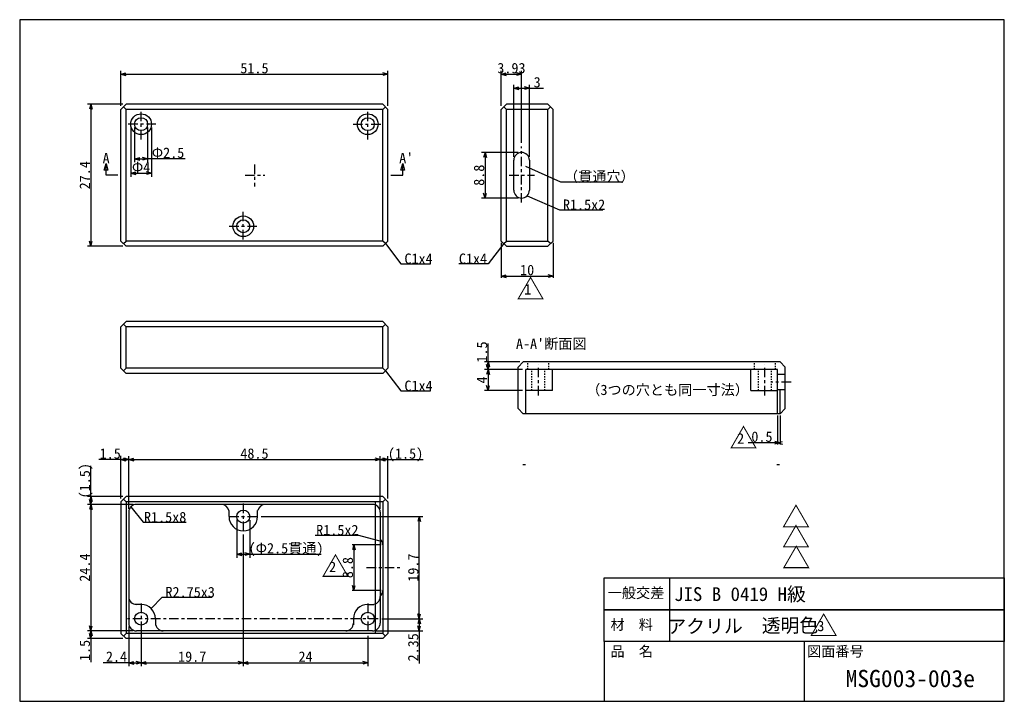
# Model space of a CAD drawing. Extents: x 4 to 194, y 5 to 136.
import ezdxf
from ezdxf.enums import TextEntityAlignment as Align

# ---------------------------------------------------------------- set-up
doc = ezdxf.new("R2010")
doc.units = 0
doc.linetypes.add('DASHDOT', pattern=[3.5, 1.842105, -0.552632, 0.552632, -0.552632])
doc.linetypes.add('DOT', pattern=[0.5, 0.25, -0.25])
doc.layers.add('画層0', color=250, linetype='CONTINUOUS')
doc.layers.add('画層1', color=5, linetype='CONTINUOUS')
doc.styles.add('Font_0', font='MS Gothic.ttf')

msp = doc.modelspace()

# ---------------------------------------------------------------- linework, layer by layer
at = {"layer": '画層0', "linetype": 'CONTINUOUS'}
for p, q in [((23.51, 119.54), (23.51, 126.34)), ((23.51, 125.68), (24.48, 125.94)), ((23.51, 125.68), (75.01, 125.68)), ((23.51, 125.68), (24.48, 125.42)), ((75.01, 125.68), (74.05, 125.94)), ((75.01, 125.68), (74.05, 125.42)), ((75.01, 119.54), (75.01, 126.34)), ((96.85, 119.54), (96.85, 126.34)), ((96.85, 125.68), (97.81, 125.94)), ((96.85, 125.68), (100.78, 125.68)), ((96.85, 125.68), (97.81, 125.42)), ((100.78, 125.68), (99.81, 125.94)), ((100.78, 125.68), (99.81, 125.42)), ((100.78, 112.4), (100.78, 126.34)), ((99.28, 109.74), (99.28, 123.62)), ((102.28, 109.74), (102.28, 123.62)), ((99.28, 122.95), (100.24, 123.21)), ((99.28, 122.95), (102.28, 122.95)), ((99.28, 122.95), (100.24, 122.69)), ((102.28, 122.95), (101.31, 123.21)), ((102.28, 122.95), (101.31, 122.69)), ((102.28, 122.95), (105, 122.95)), ((23.85, 119.87), (17.04, 119.87)), ((17.71, 119.87), (17.45, 118.9)), ((17.71, 119.87), (17.71, 92.47)), ((17.71, 119.87), (17.97, 118.9)), ((23.51, 118.87), (24.51, 119.87)), ((74.01, 119.87), (24.51, 119.87)), ((74.01, 119.87), (75.01, 118.87)), ((96.85, 118.87), (97.85, 119.87)), ((105.85, 119.87), (97.85, 119.87)), ((105.85, 119.87), (106.85, 118.87)), ((23.51, 93.47), (23.51, 118.87)), ((24.01, 119.37), (24.51, 118.87)), ((24.51, 93.47), (24.51, 118.87)), ((74.01, 118.87), (24.51, 118.87)), ((74.51, 119.37), (74.01, 118.87)), ((74.01, 93.47), (74.01, 118.87)), ((75.01, 93.47), (75.01, 118.87)), ((96.85, 93.47), (96.85, 118.87)), ((97.35, 119.37), (97.85, 118.87)), ((97.85, 93.47), (97.85, 118.87)), ((105.85, 118.87), (97.85, 118.87)), ((106.35, 119.37), (105.85, 118.87)), ((105.85, 93.47), (105.85, 118.87)), ((106.85, 93.47), (106.85, 118.87)), ((25.41, 115.35), (25.41, 105.88)), ((26.16, 115.35), (26.16, 108.67)), ((28.66, 115.35), (28.66, 108.67)), ((29.41, 115.35), (29.41, 105.88)), ((100.11, 110.57), (93.06, 110.57)), ((93.72, 110.57), (93.46, 109.6)), ((93.72, 110.57), (93.72, 101.77)), ((93.72, 110.57), (93.98, 109.6)), ((100.78, 110.57), (100.78, 110.57)), ((20.66, 106.17), (20.66, 108.45)), ((26.16, 109.34), (27.13, 109.6)), ((26.16, 109.34), (28.66, 109.34)), ((26.16, 109.34), (27.13, 109.08)), ((28.66, 109.34), (27.7, 109.6)), ((28.66, 109.34), (27.7, 109.08)), ((35.87, 109.34), (28.66, 109.34)), ((77.87, 106.17), (77.87, 108.45)), ((99.28, 103.27), (99.28, 109.07)), ((102.28, 109.07), (102.28, 103.27)), ((25.41, 106.55), (26.38, 106.81)), ((25.41, 106.55), (29.41, 106.55)), ((25.41, 106.55), (26.38, 106.29)), ((29.41, 106.55), (28.45, 106.81)), ((29.41, 106.55), (28.45, 106.29)), ((101.5, 107.94), (108.29, 104.92)), ((22.95, 106.17), (20.66, 106.17)), ((75.58, 106.17), (77.87, 106.17)), ((108.29, 104.92), (120.29, 104.92)), ((93.72, 101.77), (93.46, 102.74)), ((93.72, 101.77), (93.98, 102.74)), ((100.11, 101.77), (93.06, 101.77)), ((100.78, 101.77), (100.78, 101.77)), ((101.84, 102.21), (108.07, 99.49)), ((108.07, 99.49), (116.41, 99.49)), ((17.71, 92.47), (17.45, 93.44)), ((17.71, 92.47), (17.97, 93.44)), ((23.51, 93.47), (24.51, 92.47)), ((24.01, 92.97), (24.51, 93.47)), ((74.01, 93.47), (24.51, 93.47)), ((74.01, 92.47), (75.01, 93.47)), ((74.51, 92.97), (74.01, 93.47)), ((96.85, 93.47), (97.85, 92.47)), ((96.85, 93.14), (96.85, 86.39)), ((97.35, 92.97), (97.85, 93.47)), ((97.85, 93.47), (105.85, 93.47)), ((106.85, 93.47), (105.85, 92.47)), ((106.35, 92.97), (105.85, 93.47)), ((106.85, 93.14), (106.85, 86.39)), ((23.85, 92.47), (17.04, 92.47)), ((74.01, 92.47), (24.51, 92.47)), ((74.51, 92.97), (77.52, 89.07)), ((97.35, 92.97), (94.34, 89.07)), ((97.85, 92.47), (105.85, 92.47)), ((77.52, 89.07), (83.18, 89.07)), ((94.34, 89.07), (88.68, 89.07)), ((96.85, 86.73), (97.81, 86.98)), ((96.85, 86.73), (106.85, 86.73)), ((96.85, 86.73), (97.81, 86.47)), ((106.85, 86.73), (105.88, 86.98)), ((106.85, 86.73), (105.88, 86.47)), ((23.51, 76.95), (24.51, 77.95)), ((74.01, 77.95), (24.51, 77.95)), ((74.01, 77.95), (75.01, 76.95)), ((23.51, 68.95), (23.51, 76.95)), ((24.01, 77.45), (24.51, 76.95)), ((74.01, 76.95), (24.51, 76.95)), ((24.51, 68.95), (24.51, 76.95)), ((74.51, 77.45), (74.01, 76.95)), ((74.01, 68.95), (74.01, 76.95)), ((75.01, 76.95), (75.01, 68.95)), ((94.3, 70.17), (94.3, 73.74)), ((23.51, 68.95), (24.51, 67.95)), ((24.01, 68.45), (24.51, 68.95)), ((74.01, 68.95), (24.51, 68.95)), ((75.01, 68.95), (74.01, 67.95)), ((74.51, 68.45), (74.01, 68.95)), ((74.51, 68.45), (77.52, 64.55)), ((100.44, 70.17), (93.63, 70.17)), ((100.94, 68.67), (93.63, 68.67)), ((100.94, 68.67), (93.63, 68.67)), ((94.3, 70.17), (94.04, 69.2)), ((94.3, 68.67), (94.04, 69.63)), ((94.3, 68.67), (94.04, 67.7)), ((94.3, 70.17), (94.3, 68.67)), ((94.3, 70.17), (94.56, 69.2)), ((94.3, 68.67), (94.56, 69.63)), ((94.3, 68.67), (94.3, 64.67)), ((94.3, 68.67), (94.56, 67.7)), ((100.11, 69.17), (101.11, 70.17)), ((100.11, 61.17), (100.11, 69.17)), ((150.61, 70.17), (101.11, 70.17)), ((101.61, 60.17), (101.61, 68.67)), ((150.11, 68.67), (101.61, 68.67)), ((106.76, 64.67), (106.76, 68.67)), ((144.96, 64.67), (144.96, 68.67)), ((150.11, 60.17), (150.11, 68.67)), ((150.61, 70.17), (151.61, 69.17)), ((151.61, 61.17), (151.61, 69.17)), ((74.01, 67.95), (24.51, 67.95)), ((151.61, 67.74), (150.11, 67.74)), ((100.94, 64.67), (93.63, 64.67)), ((94.3, 64.67), (94.04, 65.63)), ((94.3, 64.67), (94.56, 65.63)), ((106.76, 64.67), (101.61, 64.67)), ((144.96, 64.67), (150.11, 64.67)), ((151.61, 64.74), (150.11, 64.74)), ((150.61, 60.17), (150.61, 64.74)), ((77.52, 64.55), (83.18, 64.55)), ((100.11, 61.17), (101.11, 60.17)), ((151.61, 61.17), (150.61, 60.17)), ((150.61, 60.17), (101.11, 60.17)), ((150.11, 59.83), (150.11, 54.24)), ((150.61, 59.83), (150.61, 54.24)), ((150.11, 54.57), (144.47, 54.57)), ((150.61, 54.57), (149.64, 54.83)), ((150.61, 54.57), (149.64, 54.31)), ((150.11, 54.57), (151.07, 54.83)), ((150.11, 54.57), (150.61, 54.57)), ((150.11, 54.57), (151.07, 54.31)), ((23.51, 51.32), (19.25, 51.32)), ((23.51, 43.83), (23.51, 52.01)), ((23.51, 51.32), (24.48, 51.58)), ((23.51, 51.32), (25.01, 51.32)), ((23.51, 51.32), (24.48, 51.06)), ((25.01, 51.32), (24.05, 51.58)), ((25.01, 51.32), (24.05, 51.06)), ((25.01, 42.5), (25.01, 51.98)), ((25.01, 51.32), (25.98, 51.58)), ((25.01, 51.32), (73.51, 51.32)), ((25.01, 51.32), (25.98, 51.06)), ((73.51, 51.32), (72.55, 51.58)), ((73.51, 51.32), (72.55, 51.06)), ((73.51, 41.83), (73.51, 51.98)), ((73.51, 41.83), (73.51, 51.98)), ((73.51, 51.32), (74.48, 51.58)), ((73.51, 51.32), (75.01, 51.32)), ((73.51, 51.32), (74.48, 51.06)), ((75.01, 51.32), (74.05, 51.58)), ((75.01, 51.32), (74.05, 51.06)), ((75.01, 43.83), (75.01, 51.98)), ((75.01, 51.32), (81.81, 51.32)), ((17.71, 44.17), (17.71, 50.08)), ((101.5, 50.33), (101, 50.33)), ((150.5, 50.33), (150, 50.33)), ((25.01, 41.83), (25.01, 49.21)), ((25.01, 41.83), (25.01, 49.21)), ((23.85, 44.17), (17.04, 44.17)), ((17.71, 44.17), (17.45, 43.2)), ((17.71, 44.17), (17.71, 42.67)), ((17.71, 44.17), (17.97, 43.2)), ((23.51, 43.17), (24.51, 44.17)), ((74.01, 44.17), (24.51, 44.17)), ((74.01, 44.17), (75.01, 43.17)), ((25.85, 42.67), (17.04, 42.67)), ((25.18, 42.67), (17.04, 42.67)), ((17.71, 42.67), (17.45, 43.63)), ((17.71, 42.67), (17.45, 41.7)), ((17.71, 42.67), (17.97, 43.63)), ((17.71, 42.67), (17.71, 18.27)), ((17.71, 42.67), (17.97, 41.7)), ((23.51, 43.17), (23.51, 17.77)), ((24.01, 43.67), (24.51, 43.17)), ((24.51, 43.17), (24.51, 17.77)), ((74.01, 43.17), (24.51, 43.17)), ((25.45, 42.23), (27.79, 39.22)), ((72.01, 42.67), (26.51, 42.67)), ((72.51, 43.17), (72.51, 17.77)), ((74.51, 43.67), (74.01, 43.17)), ((74.01, 43.17), (74.01, 17.77)), ((75.01, 43.17), (75.01, 17.77)), ((25.01, 41.17), (25.01, 19.77)), ((44.36, 40.32), (44.36, 41.49)), ((49.86, 40.32), (49.86, 41.49)), ((50.54, 40.32), (81.7, 40.32)), ((73.51, 41.17), (73.51, 19.77)), ((81.04, 40.32), (80.78, 39.35)), ((81.04, 20.62), (81.04, 40.32)), ((81.04, 40.32), (81.29, 39.35)), ((27.79, 39.22), (36.12, 39.22)), ((45.86, 39.65), (45.86, 32.38)), ((48.36, 39.65), (48.36, 32.38)), ((47.11, 36.88), (47.11, 11.46)), ((47.11, 36.88), (47.11, 11.46)), ((61, 36.72), (69.33, 36.72)), ((69.33, 36.72), (73.88, 35.48)), ((73.68, 34.87), (68.09, 34.87)), ((68.42, 34.87), (68.16, 33.9)), ((68.42, 34.87), (68.42, 26.07)), ((68.42, 34.87), (68.68, 33.9)), ((45.86, 33.05), (46.83, 33.31)), ((45.86, 33.05), (48.36, 33.05)), ((45.86, 33.05), (46.83, 32.79)), ((48.36, 33.05), (47.4, 33.31)), ((48.36, 33.05), (47.4, 32.79)), ((48.36, 33.05), (62.15, 33.05)), ((68.42, 26.07), (68.16, 27.03)), ((68.42, 26.07), (68.68, 27.03)), ((129.29, 28.47), (129.29, 16.17)), ((29.36, 22.56), (31.45, 24.75)), ((31.45, 24.75), (41.11, 24.75)), ((73.68, 26.07), (68.09, 26.07)), ((27.41, 23.37), (26.21, 23.37)), ((71.11, 23.37), (72.31, 23.37)), ((81.04, 20.62), (80.78, 21.58)), ((81.04, 20.62), (81.29, 21.58)), ((17.71, 18.27), (17.45, 19.23)), ((17.71, 18.27), (17.97, 19.23)), ((25.01, 19.1), (25.01, 11.46)), ((27.41, 19.95), (27.41, 11.46)), ((30.16, 20.62), (30.16, 19.44)), ((68.36, 20.62), (68.36, 19.44)), ((73.81, 20.62), (81.7, 20.62)), ((73.81, 20.62), (81.7, 20.62)), ((81.04, 20.62), (80.78, 19.65)), ((81.04, 18.27), (80.78, 19.23)), ((81.04, 20.62), (81.04, 18.27)), ((81.04, 20.62), (81.29, 19.65)), ((81.04, 18.27), (81.29, 19.23)), ((25.85, 18.27), (17.04, 18.27)), ((25.18, 18.27), (17.04, 18.27)), ((17.71, 18.27), (17.45, 17.3)), ((17.71, 16.77), (17.45, 17.73)), ((17.71, 18.27), (17.71, 16.77)), ((17.71, 18.27), (17.97, 17.3)), ((17.71, 16.77), (17.97, 17.73)), ((25.85, 18.27), (20.07, 18.27)), ((23.51, 17.77), (24.51, 16.77)), ((24.01, 17.27), (24.51, 17.77)), ((74.01, 17.77), (24.51, 17.77)), ((72.01, 18.27), (26.51, 18.27)), ((27.41, 17.34), (27.41, 11.46)), ((71.11, 17.34), (71.11, 11.46)), ((72.68, 18.27), (81.7, 18.27)), ((74.01, 16.77), (75.01, 17.77)), ((74.51, 17.27), (74.01, 17.77)), ((81.04, 18.27), (81.04, 11.98)), ((23.85, 16.77), (17.04, 16.77)), ((17.71, 16.77), (17.71, 12.26)), ((74.01, 16.77), (24.51, 16.77)), ((155.28, 16.22), (155.28, 4.68)), ((25.01, 12.13), (20.09, 12.13)), ((25.01, 12.13), (25.98, 12.39)), ((25.01, 12.13), (27.41, 12.13)), ((25.01, 12.13), (25.98, 11.87)), ((27.41, 12.13), (26.45, 12.39)), ((27.41, 12.13), (26.45, 11.87)), ((27.41, 12.13), (28.38, 12.39)), ((27.41, 12.13), (47.11, 12.13)), ((27.41, 12.13), (28.38, 11.87)), ((47.11, 12.13), (46.15, 12.39)), ((47.11, 12.13), (46.15, 11.87)), ((47.11, 12.13), (48.08, 12.39)), ((47.11, 12.13), (71.11, 12.13)), ((47.11, 12.13), (48.08, 11.87)), ((71.11, 12.13), (70.15, 12.39)), ((71.11, 12.13), (70.15, 11.87))]:
    msp.add_line(p, q, dxfattribs=at)
at = {"layer": '画層0', "linetype": 'DASHDOT'}
for p, q in [((27.41, 113.09), (27.41, 118.63)), ((71.11, 113.09), (71.11, 118.63)), ((30.26, 116.02), (24.78, 116.02)), ((68.27, 116.02), (73.75, 116.02)), ((100.78, 100.89), (100.78, 111.74)), ((49.26, 108.23), (49.26, 104.02)), ((47.45, 106.17), (51.28, 106.17)), ((98.4, 106.17), (103.25, 106.17)), ((47.11, 93.79), (47.11, 99.09)), ((44.4, 96.32), (49.88, 96.32)), ((104.01, 63.69), (104.01, 69.61)), ((147.71, 63.69), (147.71, 69.61)), ((152.74, 66.24), (148.89, 66.24)), ((47.11, 42.85), (47.11, 37.55)), ((44.4, 40.32), (49.88, 40.32)), ((70.88, 30.47), (77.82, 30.47)), ((27.41, 23.55), (27.41, 18.01)), ((71.11, 23.55), (71.11, 18.01)), ((73.14, 20.62), (24.78, 20.62))]:
    msp.add_line(p, q, dxfattribs=at)
at = {"layer": '画層0', "linetype": 'DOT'}
for p, q in [((102.01, 68.67), (102.01, 70.17)), ((102.76, 64.67), (102.76, 68.67)), ((105.26, 64.67), (105.26, 68.67)), ((106.01, 68.67), (106.01, 70.17)), ((145.71, 68.67), (145.71, 70.17)), ((146.46, 64.67), (146.46, 68.67)), ((148.96, 64.67), (148.96, 68.67)), ((149.71, 68.67), (149.71, 70.17))]:
    msp.add_line(p, q, dxfattribs=at)
at = {"layer": '画層0', "linetype": 'CONTINUOUS'}
for points in [[(3.99, 4.68), (193.86, 4.68), (193.86, 136.18), (3.99, 136.18)], [(20.66, 108.45), (21, 107.17), (20.31, 107.17)], [(77.87, 108.45), (78.21, 107.17), (77.52, 107.17)], [(116.71, 28.47), (193.86, 28.47), (193.86, 22.35), (116.71, 22.35)], [(116.71, 22.35), (193.86, 22.35), (193.86, 16.22), (116.71, 16.22)], [(193.86, 16.22), (116.71, 16.22), (116.71, 4.68), (193.86, 4.68)]]:
    msp.add_lwpolyline(points, close=True, dxfattribs=at)
for centre, radius in [((27.41, 116.02), 2), ((71.11, 116.02), 2), ((27.41, 116.02), 1.25), ((71.11, 116.02), 1.25), ((47.11, 96.32), 2), ((47.11, 96.32), 1.25), ((47.11, 40.32), 1.25), ((27.41, 20.62), 1.25), ((71.11, 20.62), 1.25)]:
    msp.add_circle(centre, radius, dxfattribs=at)
for centre, radius, start, end in [((100.78, 109.07), 1.5, 90, 180), ((100.78, 109.07), 1.5, 0, 90), ((100.78, 103.27), 1.5, 180, -90), ((100.78, 103.27), 1.5, -90, 0), ((26.51, 41.17), 1.5, 90, 180), ((42.86, 41.17), 1.5, 12.2251, 90), ((51.36, 41.17), 1.5, 90, 167.7749), ((72.01, 41.17), 1.5, 0, 90), ((47.11, 40.32), 2.75, 180, 0), ((72.51, 34.87), 1.5, 0, 48.1897), ((26.51, 24.87), 1.5, 180, -90), ((72.01, 24.87), 1.5, -90, 0), ((72.51, 26.07), 1.5, -48.1897, 0), ((27.41, 20.62), 2.75, 0, 90), ((71.11, 20.62), 2.75, 90, 180), ((26.51, 19.77), 1.5, 180, -90), ((31.66, 19.77), 1.5, 180, -90), ((66.86, 19.77), 1.5, -90, 0), ((72.01, 19.77), 1.5, -90, 0)]:
    msp.add_arc(centre, radius, start, end, dxfattribs=at)

# ---------------------------------------------------------------- texts
at = {"layer": '画層0', "linetype": 'CONTINUOUS', "style": 'Font_0'}
for s, height, rotation, p in [('51.5', 2, 360, (49.26, 125.84)), ('27.4', 2, 90, (17.54, 106.17)), ('8.8', 2, 90, (93.56, 106.17)), ('1.5', 2, 90, (94.13, 72.07)), ('4', 2, 90, (94.13, 66.67)), ('0.5', 2, 360, (147.12, 54.74)), ('(1.5)', 2, 90, (17.54, 47.23)), ('24.4', 2, 90, (17.54, 30.47)), ('19.7', 2, 90, (80.87, 30.47)), ('8.8', 2, 90, (68.26, 30.47)), ('アクリル\u3000透明色', 2.667, 0.4394, (143.44, 17.9)), ('2.35', 2, 90, (80.87, 15.09)), ('1.5', 2, 90, (17.54, 14.49))]:
    msp.add_text(s, height=height, rotation=rotation, dxfattribs=at).set_placement(p, align=Align.CENTER)
for s, height, p in [('3.93', 2, (98.81, 125.84)), ('3', 2, (103.78, 123.12)), ('A', 2, (20.66, 108.45)), ('Φ2.5', 2, (32.6, 109.51)), ("A'", 2, (78.53, 108.49)), ('Φ4', 2, (27.41, 106.72)), ('10', 2, (101.85, 86.89)), ("A-A'断面図", 2, (106.5, 72.66)), ('1.5', 2, (21.45, 51.48)), ('48.5', 2, (49.26, 51.48)), ('(1.5)', 2, (78.4, 51.48)), ('(Φ2.5貫通)', 2, (55.36, 33.22)), ('一般交差', 2, (122.84, 24.6)), ('JIS B 0419 H級', 2.6667, (142.89, 24.03)), ('材\u3000料', 2, (122.01, 18.48)), ('品\u3000名', 2, (122.01, 13.33)), ('図面番号', 2, (161.28, 13.33)), ('2.4', 2, (22.66, 12.3)), ('19.7', 2, (37.26, 12.3)), ('24', 2, (59.11, 12.3)), ('MSG003-003e', 3.3333, (175.73, 7.41))]:
    msp.add_text(s, height=height, dxfattribs=at).set_placement(p, align=Align.CENTER)
for s, p in [('（貫通穴）', (108.96, 104.92)), ('R1.5x2', (108.74, 99.49)), ('C1x4', (78.18, 89.07)), ('C1x4', (88.68, 89.07)), ('C1x4', (78.18, 64.55)), ('R2.75x3', (32.11, 24.75))]:
    msp.add_text(s, height=2, dxfattribs=at).set_placement(p)
msp.add_text('（3つの穴とも同一寸法）', height=2, dxfattribs=at).set_placement((113.25, 65.77), align=Align.TOP_LEFT)
for s, p in [('R1.5x8', (36.12, 39.22)), ('R1.5x2', (69.33, 36.72))]:
    msp.add_text(s, height=2, dxfattribs=at).set_placement(p, align=Align.RIGHT)
at = {"layer": '画層1', "linetype": 'CONTINUOUS', "style": 'Font_0'}
for s, height, p in [('△', 4, (99.78, 86.15)), ('1', 2, (101.28, 85.15)), ('△', 4, (140.84, 57.39)), ('2', 2, (142.34, 56.39)), ('△', 4, (150.96, 42.2)), ('△', 4, (150.96, 38.3)), ('△', 4, (151.01, 34.3)), ('△', 4, (62.16, 32.62)), ('2', 2, (63.66, 31.62)), ('△', 4, (156.3, 21.21)), ('3', 2, (157.8, 20.21))]:
    msp.add_text(s, height=height, dxfattribs=at).set_placement(p, align=Align.TOP_LEFT)

doc.saveas('drawing.dxf')
